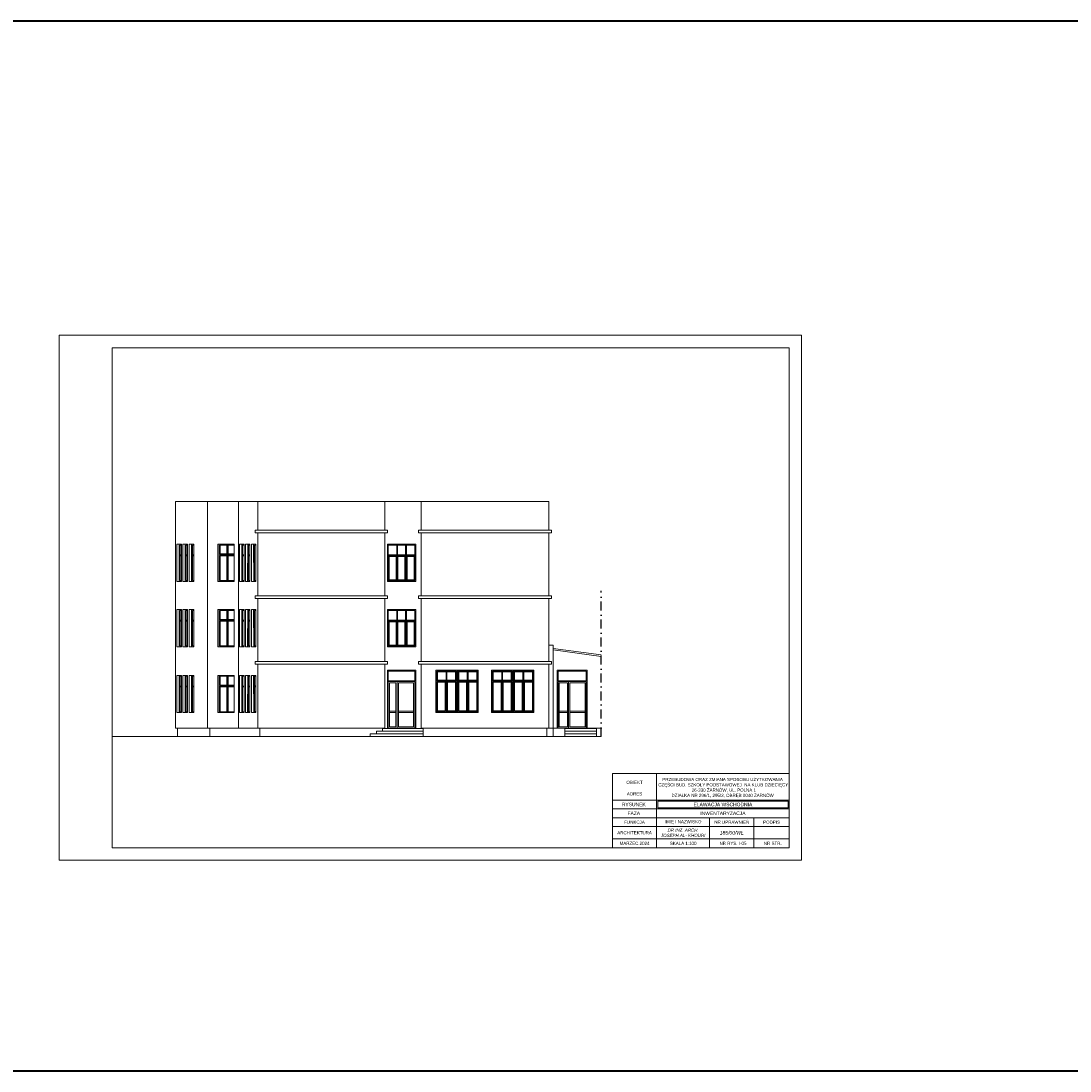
# Model space of a CAD drawing. Header units: millimetres. Extents: x 72202 to 304796, y 21658 to 519946.
# Tile 30 of 93: x 211870 to 217805, y 199227 to 205166. Entities that reach past the tile are written whole.
import ezdxf

# ---------------------------------------------------------------- set-up
doc = ezdxf.new("R2010")
doc.units = ezdxf.units.MM
doc.linetypes.add('DASHDOT', pattern=[25.4, 12.7, -6.35, 0, -6.35])
for name, color, linetype, lineweight in [('LINIA CIENKA', 7, 'Continuous', 13), ('LINIA WYMIAROWANIE', 1, 'Continuous', 9), ('OPISY', 251, 'Continuous', 9)]:
    doc.layers.add(name, color=color, linetype=linetype, lineweight=lineweight)
doc.layers.add('LINIA-NIE DRUKOWAĆ', color=3, linetype='Continuous', lineweight=20, plot=False)
doc.styles.add('simplex', font='arial.ttf')

msp = doc.modelspace()

# ---------------------------------------------------------------- linework, layer by layer
at = {"layer": 'LINIA CIENKA'}
for p, q in [((212743.603, 202448.042), (212743.603, 201166.042)), ((212743.603, 202448.042), (214855.929, 202448.042)), ((212925.743, 202448.042), (212925.743, 201166.042)), ((213100.799, 202448.042), (213100.799, 201166.042)), ((213209.007, 202448.042), (213209.007, 202285.042)), ((213209.007, 202448.042), (213209.007, 202285.042)), ((213927.929, 202285.042), (213927.929, 202448.042)), ((214132.929, 202448.042), (214132.929, 202285.042)), ((214855.929, 202448.042), (214855.929, 202285.042)), ((213194.007, 202285.042), (213194.007, 202270.042)), ((213194.007, 202285.042), (213942.929, 202285.042)), ((213942.929, 202270.042), (213942.929, 202285.042)), ((214117.929, 202285.042), (214117.929, 202270.042)), ((214117.929, 202285.042), (214870.929, 202285.042)), ((214870.929, 202285.042), (214870.929, 202270.042)), ((213194.007, 202270.042), (213942.929, 202270.042)), ((213209.007, 202270.042), (213209.007, 201915.042)), ((213209.007, 202270.042), (213209.007, 201915.042)), ((213927.929, 201915.042), (213927.929, 202270.042)), ((214117.929, 202270.042), (214870.929, 202270.042)), ((214132.929, 202270.042), (214132.929, 201915.042)), ((214855.929, 202270.042), (214855.929, 201915.042)), ((212777.539, 202206.042), (212751.694, 202206.042)), ((212751.694, 201996.042), (212751.694, 202206.042)), ((212777.539, 202206.042), (212777.539, 201996.042)), ((212811.46, 202206.042), (212785.615, 202206.042)), ((212785.615, 201996.042), (212785.615, 202206.042)), ((212811.46, 202206.042), (212811.46, 201996.042)), ((212847.158, 202206.042), (212821.313, 202206.042)), ((212821.313, 201996.042), (212821.313, 202206.042)), ((212847.158, 202206.042), (212847.158, 201996.042)), ((212983.122, 202206.042), (212983.122, 201996.042)), ((213075.932, 202206.042), (212983.122, 202206.042)), ((212990.729, 202206.042), (212990.729, 201996.042)), ((213075.932, 202206.042), (213075.932, 201996.042)), ((213131.345, 202206.042), (213105.5, 202206.042)), ((213105.5, 201996.042), (213105.5, 202206.042)), ((213131.345, 202206.042), (213131.345, 201996.042)), ((213165.267, 202206.042), (213139.422, 202206.042)), ((213139.422, 201996.042), (213139.422, 202206.042)), ((213165.267, 202206.042), (213165.267, 201996.042)), ((213199.188, 202206.042), (213173.343, 202206.042)), ((213173.343, 201996.042), (213173.343, 202206.042)), ((213199.188, 202206.042), (213199.188, 201996.042)), ((213942.929, 202206.042), (213942.929, 201996.042)), ((214102.929, 202206.042), (213942.929, 202206.042)), ((214102.929, 202206.042), (214102.929, 201996.042)), ((212777.539, 201996.042), (212751.694, 201996.042)), ((212811.46, 201996.042), (212785.615, 201996.042)), ((212847.158, 201996.042), (212821.313, 201996.042)), ((213075.932, 201996.042), (212983.122, 201996.042)), ((213131.345, 201996.042), (213105.5, 201996.042)), ((213165.267, 201996.042), (213139.422, 201996.042)), ((213151.467, 202001.042), (213151.446, 202001.042)), ((213199.188, 201996.042), (213173.343, 201996.042)), ((214102.929, 201996.042), (213942.929, 201996.042)), ((213194.007, 201915.042), (213194.007, 201900.042)), ((213194.007, 201915.042), (213942.929, 201915.042)), ((213194.007, 201900.042), (213942.929, 201900.042)), ((213209.007, 201900.042), (213209.007, 201543.042)), ((213209.007, 201900.042), (213209.007, 201543.042)), ((213927.929, 201543.042), (213927.929, 201900.042)), ((213942.929, 201900.042), (213942.929, 201915.042)), ((214117.929, 201915.042), (214117.929, 201900.042)), ((214117.929, 201915.042), (214870.929, 201915.042)), ((214117.929, 201900.042), (214870.929, 201900.042)), ((214132.929, 201900.042), (214132.929, 201543.042)), ((214855.929, 201900.042), (214855.929, 201543.042)), ((214870.929, 201915.042), (214870.929, 201900.042)), ((212777.539, 201836.042), (212751.694, 201836.042)), ((212751.694, 201626.042), (212751.694, 201836.042)), ((212777.539, 201836.042), (212777.539, 201626.042)), ((212811.46, 201836.042), (212785.615, 201836.042)), ((212785.615, 201626.042), (212785.615, 201836.042)), ((212811.46, 201836.042), (212811.46, 201626.042)), ((212847.158, 201836.042), (212821.313, 201836.042)), ((212821.313, 201626.042), (212821.313, 201836.042)), ((212847.158, 201836.042), (212847.158, 201626.042)), ((212983.122, 201836.042), (212983.122, 201626.042)), ((213075.932, 201836.042), (212983.122, 201836.042)), ((213075.932, 201836.042), (213075.932, 201626.042)), ((213131.345, 201836.042), (213105.5, 201836.042)), ((213105.5, 201626.042), (213105.5, 201836.042)), ((213131.345, 201836.042), (213131.345, 201626.042)), ((213165.267, 201836.042), (213139.422, 201836.042)), ((213139.422, 201626.042), (213139.422, 201836.042)), ((213165.267, 201836.042), (213165.267, 201626.042)), ((213199.188, 201836.042), (213173.343, 201836.042)), ((213173.343, 201626.042), (213173.343, 201836.042)), ((213199.188, 201836.042), (213199.188, 201626.042)), ((213942.929, 201836.042), (213942.929, 201626.042)), ((214102.929, 201836.042), (213942.929, 201836.042)), ((214102.929, 201836.042), (214102.929, 201626.042)), ((213151.467, 201631.042), (213151.446, 201631.042)), ((214855.929, 201636.042), (214880.929, 201636.042)), ((214880.929, 201636.042), (214880.929, 201119.042)), ((212777.539, 201626.042), (212751.694, 201626.042)), ((212811.46, 201626.042), (212785.615, 201626.042)), ((212847.158, 201626.042), (212821.313, 201626.042)), ((213075.932, 201626.042), (212983.122, 201626.042)), ((213131.345, 201626.042), (213105.5, 201626.042)), ((213165.267, 201626.042), (213139.422, 201626.042)), ((213199.188, 201626.042), (213173.343, 201626.042)), ((214102.929, 201626.042), (213942.929, 201626.042)), ((215151.235, 201571.931), (214879.872, 201608.112)), ((215152.293, 201579.86), (214880.929, 201616.042)), ((213194.007, 201543.042), (213942.929, 201543.042)), ((213194.007, 201543.042), (213194.007, 201528.042)), ((213194.007, 201528.042), (213942.929, 201528.042)), ((213209.007, 201528.042), (213209.007, 201166.042)), ((213209.007, 201528.042), (213209.007, 201166.042)), ((213927.929, 201166.042), (213927.929, 201528.042)), ((213942.929, 201528.042), (213942.929, 201543.042)), ((214117.929, 201543.042), (214117.929, 201528.042)), ((214117.929, 201543.042), (214870.929, 201543.042)), ((214117.929, 201528.042), (214870.929, 201528.042)), ((214132.929, 201528.042), (214132.929, 201164.042)), ((214855.929, 201528.042), (214855.929, 201166.042)), ((214870.929, 201543.042), (214870.929, 201528.042)), ((212777.539, 201464.042), (212751.694, 201464.042)), ((212751.694, 201254.042), (212751.694, 201464.042)), ((212777.539, 201464.042), (212777.539, 201254.042)), ((212811.46, 201464.042), (212785.615, 201464.042)), ((212785.615, 201254.042), (212785.615, 201464.042)), ((212811.46, 201464.042), (212811.46, 201254.042)), ((212847.158, 201464.042), (212821.313, 201464.042)), ((212821.313, 201254.042), (212821.313, 201464.042)), ((212847.158, 201464.042), (212847.158, 201254.042)), ((212983.122, 201464.042), (212983.122, 201254.042)), ((213075.932, 201464.042), (212983.122, 201464.042)), ((213075.932, 201464.042), (213075.932, 201254.042)), ((213131.345, 201464.042), (213105.5, 201464.042)), ((213105.5, 201254.042), (213105.5, 201464.042)), ((213131.345, 201464.042), (213131.345, 201254.042)), ((213165.267, 201464.042), (213139.422, 201464.042)), ((213139.422, 201254.042), (213139.422, 201464.042)), ((213152.323, 201459.042), (213151.446, 201459.042)), ((213165.267, 201464.042), (213165.267, 201254.042)), ((213199.188, 201464.042), (213173.343, 201464.042)), ((213173.343, 201254.042), (213173.343, 201464.042)), ((213190.367, 201464.064), (213190.367, 201464.042)), ((213199.188, 201464.042), (213199.188, 201254.042)), ((213942.929, 201494.042), (213942.929, 201166.042)), ((214102.929, 201494.042), (213942.929, 201494.042)), ((214102.929, 201494.042), (214102.929, 201166.042)), ((214216.929, 201494.042), (214216.929, 201254.042)), ((214216.929, 201494.042), (214456.929, 201494.042)), ((214336.929, 201494.042), (214336.929, 201254.042)), ((214456.929, 201494.042), (214456.929, 201254.042)), ((214531.929, 201494.042), (214531.929, 201254.042)), ((214531.929, 201494.042), (214771.929, 201494.042)), ((214651.929, 201494.042), (214651.929, 201254.042)), ((214771.929, 201494.042), (214771.929, 201254.042)), ((214902.96, 201494.042), (214902.96, 201166.042)), ((215072.929, 201494.042), (214902.96, 201494.042)), ((215072.929, 201494.042), (215072.929, 201166.042)), ((212777.539, 201254.042), (212751.694, 201254.042)), ((212811.46, 201254.042), (212785.615, 201254.042)), ((212847.158, 201254.042), (212821.313, 201254.042)), ((213075.932, 201254.042), (212983.122, 201254.042)), ((213131.345, 201254.042), (213105.5, 201254.042)), ((213165.267, 201254.042), (213139.422, 201254.042)), ((213151.467, 201259.042), (213151.446, 201259.042)), ((213156.446, 201254.042), (213156.446, 201254.021)), ((213199.188, 201254.042), (213173.343, 201254.042)), ((214216.929, 201254.042), (214456.929, 201254.042)), ((214531.929, 201254.042), (214771.929, 201254.042)), ((212743.603, 201166.042), (213901.284, 201166.042)), ((212755.603, 201166.042), (212755.603, 201119.042)), ((212925.743, 201166.042), (212937.743, 201166.042)), ((212937.743, 201166.042), (212937.743, 201119.042)), ((213221.007, 201166.042), (213221.007, 201119.042)), ((213901.284, 201166.042), (213927.929, 201166.042)), ((213915.659, 201164.042), (214144.929, 201164.042)), ((213915.659, 201149.042), (213915.659, 201164.042)), ((213942.929, 201166.042), (214102.929, 201166.042)), ((213942.929, 201166.042), (214102.929, 201166.042)), ((214132.929, 201166.042), (214855.929, 201166.042)), ((214144.929, 201119.042), (214144.929, 201164.042)), ((214843.929, 201166.042), (214843.929, 201119.042)), ((214855.929, 201166.042), (214880.929, 201166.042)), ((214871.284, 201166.042), (214897.929, 201166.042)), ((214880.929, 201166.042), (215155.929, 201166.042)), ((214907.96, 201166.042), (215072.929, 201166.042)), ((214907.96, 201166.042), (215072.929, 201166.042)), ((214945.929, 201164.042), (215125.929, 201164.042)), ((215125.929, 201164.042), (214945.929, 201164.042)), ((214945.929, 201164.042), (214945.929, 201119.042)), ((215125.929, 201119.042), (215125.929, 201164.042)), ((212385.929, 201119.042), (215152.293, 201119.042)), ((213846.066, 201119.042), (213846.066, 201134.042)), ((213846.066, 201134.042), (214144.929, 201134.042)), ((213880.862, 201134.042), (213880.862, 201149.042)), ((213880.862, 201149.042), (214144.929, 201149.042)), ((214945.929, 201149.042), (215125.929, 201149.042)), ((214945.929, 201134.042), (215125.929, 201134.042)), ((215215.929, 200909.042), (216215.929, 200909.042))]:
    msp.add_line(p, q, dxfattribs=at)
at = {"layer": 'LINIA CIENKA', "color": 8}
for p, q in [((212764.616, 202206.042), (212764.616, 201996.042)), ((212777.539, 202201.042), (212769.616, 202201.042)), ((212769.616, 202201.042), (212769.616, 202001.042)), ((212798.538, 202206.042), (212798.538, 201996.042)), ((212811.46, 202201.042), (212803.538, 202201.042)), ((212803.538, 202201.042), (212803.538, 202001.042)), ((212834.236, 202206.042), (212834.236, 201996.042)), ((212847.158, 202201.042), (212839.236, 202201.042)), ((212839.236, 202201.042), (212839.236, 202001.042)), ((212990.729, 202206.042), (212990.729, 201996.042)), ((212995.729, 202201.042), (212995.729, 202151.042)), ((213075.932, 202201.042), (212995.729, 202201.042)), ((213033.331, 202151.042), (213033.331, 202201.042)), ((213037.134, 202201.042), (213037.134, 202151.042)), ((213040.937, 202151.042), (213040.937, 202201.042)), ((213118.423, 202206.042), (213118.423, 201996.042)), ((213131.345, 202201.042), (213123.423, 202201.042)), ((213123.423, 202201.042), (213123.423, 202001.042)), ((213152.344, 202206.042), (213151.446, 201996.042)), ((213157.323, 202201.042), (213156.467, 202001.042)), ((213164.368, 202201.042), (213157.323, 202201.042)), ((213185.367, 202206.042), (213186.266, 201996.042)), ((213190.387, 202201.333), (213191.243, 202001.333)), ((213199.187, 202201.333), (213190.387, 202201.333)), ((213947.929, 202201.042), (213947.929, 202001.042)), ((214097.929, 202201.042), (213947.929, 202201.042)), ((213995.429, 202201.042), (213995.429, 202146.042)), ((214000.429, 202201.042), (214000.429, 202146.042)), ((214045.429, 202201.042), (214045.429, 202146.042)), ((214050.429, 202201.042), (214050.429, 202146.042)), ((214097.929, 202201.042), (214097.929, 202001.042)), ((212777.539, 202146.042), (212769.616, 202146.042)), ((212777.539, 202141.042), (212769.616, 202141.042)), ((212811.46, 202146.042), (212803.538, 202146.042)), ((212811.46, 202141.042), (212803.538, 202141.042)), ((212847.158, 202146.042), (212839.236, 202146.042)), ((212847.158, 202141.042), (212839.236, 202141.042)), ((213075.932, 202146.042), (212990.729, 202146.042)), ((213075.932, 202151.042), (212995.729, 202151.042)), ((212995.729, 202141.042), (212995.729, 202001.042)), ((213075.932, 202141.042), (212995.729, 202141.042)), ((213033.331, 202001.042), (213033.331, 202141.042)), ((213037.134, 202141.042), (213037.134, 202001.042)), ((213040.937, 202001.042), (213040.937, 202141.042)), ((213131.345, 202146.042), (213123.423, 202146.042)), ((213131.345, 202141.042), (213123.423, 202141.042)), ((213164.368, 202141.042), (213157.066, 202141.042)), ((213165.267, 202146.042), (213157.088, 202146.042)), ((213164.368, 202146.042), (213157.088, 202146.042)), ((214097.929, 202146.042), (213947.929, 202146.042)), ((214097.929, 202141.042), (213947.929, 202141.042)), ((213951.929, 202137.042), (213951.929, 202005.042)), ((213991.429, 202137.042), (213951.929, 202137.042)), ((213991.429, 202137.042), (213991.429, 202005.042)), ((213995.429, 202141.042), (213995.429, 202001.042)), ((214000.429, 202141.042), (214000.429, 202001.042)), ((214001.929, 202137.042), (214001.929, 202005.042)), ((214041.429, 202137.042), (214001.929, 202137.042)), ((214041.429, 202137.042), (214041.429, 202005.042)), ((214045.429, 202141.042), (214045.429, 202001.042)), ((214050.429, 202141.042), (214050.429, 202001.042)), ((214054.429, 202137.042), (214054.429, 202005.042)), ((214093.929, 202137.042), (214054.429, 202137.042)), ((214093.929, 202137.042), (214093.929, 202005.042)), ((212777.539, 202001.042), (212769.616, 202001.042)), ((212811.46, 202001.042), (212803.538, 202001.042)), ((212847.158, 202001.042), (212839.236, 202001.042)), ((213075.932, 202001.042), (212995.729, 202001.042)), ((213131.345, 202001.042), (213123.423, 202001.042)), ((213164.368, 202001.042), (213156.467, 202001.042)), ((213199.187, 202001.333), (213191.243, 202001.333)), ((214097.929, 202001.042), (213947.929, 202001.042)), ((213991.429, 202005.042), (213951.929, 202005.042)), ((214041.429, 202005.042), (214001.929, 202005.042)), ((214093.929, 202005.042), (214054.429, 202005.042)), ((212764.616, 201836.042), (212764.616, 201626.042)), ((212777.539, 201831.042), (212769.616, 201831.042)), ((212769.616, 201831.042), (212769.616, 201631.042)), ((212798.538, 201836.042), (212798.538, 201626.042)), ((212811.46, 201831.042), (212803.538, 201831.042)), ((212803.538, 201831.042), (212803.538, 201631.042)), ((212834.236, 201836.042), (212834.236, 201626.042)), ((212847.158, 201831.042), (212839.236, 201831.042)), ((212839.236, 201831.042), (212839.236, 201631.042)), ((212990.729, 201836.042), (212990.729, 201626.042)), ((212995.729, 201831.042), (212995.729, 201781.042)), ((213075.932, 201831.042), (212995.729, 201831.042)), ((213033.331, 201781.042), (213033.331, 201831.042)), ((213037.134, 201831.042), (213037.134, 201781.042)), ((213040.937, 201781.042), (213040.937, 201831.042)), ((213118.423, 201836.042), (213118.423, 201626.042)), ((213131.345, 201831.042), (213123.423, 201831.042)), ((213123.423, 201831.042), (213123.423, 201631.042)), ((213152.344, 201836.042), (213151.446, 201626.042)), ((213157.323, 201831.042), (213156.467, 201631.042)), ((213164.368, 201831.042), (213157.323, 201831.042)), ((213185.367, 201836.042), (213186.266, 201626.042)), ((213190.387, 201831.333), (213191.243, 201631.333)), ((213199.187, 201831.333), (213190.387, 201831.333)), ((213947.929, 201831.042), (213947.929, 201631.042)), ((214097.929, 201831.042), (213947.929, 201831.042)), ((213995.429, 201831.042), (213995.429, 201776.042)), ((214000.429, 201831.042), (214000.429, 201776.042)), ((214045.429, 201831.042), (214045.429, 201776.042)), ((214050.429, 201831.042), (214050.429, 201776.042)), ((214097.929, 201831.042), (214097.929, 201631.042)), ((212777.539, 201776.042), (212769.616, 201776.042)), ((212777.539, 201771.042), (212769.616, 201771.042)), ((212811.46, 201776.042), (212803.538, 201776.042)), ((212811.46, 201771.042), (212803.538, 201771.042)), ((212847.158, 201776.042), (212839.236, 201776.042)), ((212847.158, 201771.042), (212839.236, 201771.042)), ((213075.932, 201776.042), (212990.729, 201776.042)), ((213075.932, 201781.042), (212995.729, 201781.042)), ((213075.932, 201771.042), (212995.729, 201771.042)), ((212995.729, 201771.042), (212995.729, 201631.042)), ((213033.331, 201631.042), (213033.331, 201771.042)), ((213037.134, 201771.042), (213037.134, 201631.042)), ((213040.937, 201631.042), (213040.937, 201771.042)), ((213131.345, 201776.042), (213123.423, 201776.042)), ((213131.345, 201771.042), (213123.423, 201771.042)), ((213164.368, 201771.042), (213157.066, 201771.042)), ((213165.267, 201776.042), (213157.088, 201776.042)), ((213164.368, 201776.042), (213157.088, 201776.042)), ((214097.929, 201776.042), (213947.929, 201776.042)), ((214097.929, 201771.042), (213947.929, 201771.042)), ((213951.929, 201767.042), (213951.929, 201635.042)), ((213991.429, 201767.042), (213951.929, 201767.042)), ((213991.429, 201767.042), (213991.429, 201635.042)), ((213995.429, 201771.042), (213995.429, 201631.042)), ((214000.429, 201771.042), (214000.429, 201631.042)), ((214001.929, 201767.042), (214001.929, 201635.042)), ((214041.429, 201767.042), (214001.929, 201767.042)), ((214041.429, 201767.042), (214041.429, 201635.042)), ((214045.429, 201771.042), (214045.429, 201631.042)), ((214050.429, 201771.042), (214050.429, 201631.042)), ((214054.429, 201767.042), (214054.429, 201635.042)), ((214093.929, 201767.042), (214054.429, 201767.042)), ((214093.929, 201767.042), (214093.929, 201635.042)), ((212777.539, 201631.042), (212769.616, 201631.042)), ((212811.46, 201631.042), (212803.538, 201631.042)), ((212847.158, 201631.042), (212839.236, 201631.042)), ((213075.932, 201631.042), (212995.729, 201631.042)), ((213131.345, 201631.042), (213123.423, 201631.042)), ((213164.368, 201631.042), (213156.467, 201631.042)), ((213199.187, 201631.333), (213191.243, 201631.333)), ((214097.929, 201631.042), (213947.929, 201631.042)), ((213991.429, 201635.042), (213951.929, 201635.042)), ((214041.429, 201635.042), (214001.929, 201635.042)), ((214093.929, 201635.042), (214054.429, 201635.042)), ((212764.616, 201464.042), (212764.616, 201254.042)), ((212777.539, 201459.042), (212769.616, 201459.042)), ((212769.616, 201459.042), (212769.616, 201259.042)), ((212798.538, 201464.042), (212798.538, 201254.042)), ((212811.46, 201459.042), (212803.538, 201459.042)), ((212803.538, 201459.042), (212803.538, 201259.042)), ((212834.236, 201464.042), (212834.236, 201254.042)), ((212847.158, 201459.042), (212839.236, 201459.042)), ((212839.236, 201459.042), (212839.236, 201259.042)), ((212990.729, 201464.042), (212990.729, 201254.042)), ((212995.729, 201459.042), (212995.729, 201409.042)), ((213075.932, 201459.042), (212995.729, 201459.042)), ((213033.331, 201409.042), (213033.331, 201459.042)), ((213037.134, 201459.042), (213037.134, 201409.042)), ((213040.937, 201409.042), (213040.937, 201459.042)), ((213118.423, 201464.042), (213118.423, 201254.042)), ((213131.345, 201459.042), (213123.423, 201459.042)), ((213123.423, 201459.042), (213123.423, 201259.042)), ((213152.344, 201464.042), (213151.446, 201254.042)), ((213157.323, 201459.042), (213156.467, 201259.042)), ((213164.368, 201459.042), (213157.323, 201459.042)), ((213185.367, 201464.042), (213186.266, 201254.042)), ((213199.187, 201459.333), (213190.387, 201459.333)), ((213190.387, 201459.333), (213191.243, 201259.333)), ((213947.929, 201489.042), (213947.929, 201434.042)), ((214097.929, 201489.042), (213947.929, 201489.042)), ((214097.929, 201489.042), (214097.929, 201434.042)), ((214221.929, 201489.042), (214221.929, 201434.042)), ((214221.929, 201489.042), (214331.929, 201489.042)), ((214225.929, 201485.042), (214225.929, 201438.042)), ((214225.929, 201485.042), (214274.429, 201485.042)), ((214274.429, 201438.042), (214274.429, 201485.042)), ((214279.429, 201485.042), (214327.929, 201485.042)), ((214279.429, 201438.042), (214279.429, 201485.042)), ((214327.929, 201485.042), (214327.929, 201438.042)), ((214331.929, 201489.042), (214331.929, 201434.042)), ((214341.929, 201489.042), (214451.929, 201489.042)), ((214341.929, 201489.042), (214341.929, 201434.042)), ((214345.929, 201485.042), (214345.929, 201438.042)), ((214345.929, 201485.042), (214394.429, 201485.042)), ((214394.429, 201438.042), (214394.429, 201485.042)), ((214399.429, 201485.042), (214447.929, 201485.042)), ((214399.429, 201438.042), (214399.429, 201485.042)), ((214447.929, 201485.042), (214447.929, 201438.042)), ((214451.929, 201489.042), (214451.929, 201434.042)), ((214536.929, 201489.042), (214536.929, 201434.042)), ((214536.929, 201489.042), (214646.929, 201489.042)), ((214540.929, 201485.042), (214540.929, 201438.042)), ((214540.929, 201485.042), (214589.429, 201485.042)), ((214589.429, 201438.042), (214589.429, 201485.042)), ((214594.429, 201485.042), (214642.929, 201485.042)), ((214594.429, 201438.042), (214594.429, 201485.042)), ((214642.929, 201485.042), (214642.929, 201438.042)), ((214646.929, 201489.042), (214646.929, 201434.042)), ((214656.929, 201489.042), (214766.929, 201489.042)), ((214656.929, 201489.042), (214656.929, 201434.042)), ((214660.929, 201485.042), (214660.929, 201438.042)), ((214660.929, 201485.042), (214709.429, 201485.042)), ((214709.429, 201438.042), (214709.429, 201485.042)), ((214714.429, 201485.042), (214762.929, 201485.042)), ((214714.429, 201438.042), (214714.429, 201485.042)), ((214762.929, 201485.042), (214762.929, 201438.042)), ((214766.929, 201489.042), (214766.929, 201434.042)), ((214907.96, 201489.042), (214907.96, 201434.042)), ((215067.929, 201489.042), (214907.96, 201489.042)), ((215067.929, 201489.042), (215067.929, 201434.042)), ((212777.539, 201404.042), (212769.616, 201404.042)), ((212777.539, 201399.042), (212769.616, 201399.042)), ((212811.46, 201404.042), (212803.538, 201404.042)), ((212811.46, 201399.042), (212803.538, 201399.042)), ((212847.158, 201404.042), (212839.236, 201404.042)), ((212847.158, 201399.042), (212839.236, 201399.042)), ((213075.932, 201404.042), (212990.729, 201404.042)), ((213075.932, 201409.042), (212995.729, 201409.042)), ((212995.729, 201399.042), (212995.729, 201259.042)), ((213075.932, 201399.042), (212995.729, 201399.042)), ((213033.331, 201259.042), (213033.331, 201399.042)), ((213037.134, 201399.042), (213037.134, 201259.042)), ((213040.937, 201259.042), (213040.937, 201399.042)), ((213131.345, 201404.042), (213123.423, 201404.042)), ((213131.345, 201399.042), (213123.423, 201399.042)), ((213152.088, 201404.042), (213151.446, 201404.042)), ((213152.066, 201399.042), (213151.446, 201399.042)), ((213164.368, 201399.042), (213157.066, 201399.042)), ((213165.267, 201404.042), (213157.088, 201404.042)), ((213164.368, 201404.042), (213157.088, 201404.042)), ((213199.188, 201404.042), (213185.624, 201404.042)), ((213199.187, 201404.333), (213186.265, 201404.333)), ((213199.187, 201399.333), (213186.265, 201399.333)), ((214097.929, 201434.042), (213947.929, 201434.042)), ((213947.929, 201429.042), (213947.929, 201166.042)), ((214097.929, 201429.042), (213947.929, 201429.042)), ((213954.929, 201422.042), (213954.929, 201173.042)), ((213990.929, 201422.042), (213954.929, 201422.042)), ((213990.929, 201173.042), (213990.929, 201422.042)), ((213997.929, 201166.042), (213997.929, 201429.042)), ((214090.929, 201422.042), (214004.929, 201422.042)), ((214004.929, 201173.042), (214004.929, 201422.042)), ((214090.929, 201422.042), (214090.929, 201173.042)), ((214097.929, 201429.042), (214097.929, 201166.042)), ((214221.929, 201434.042), (214331.929, 201434.042)), ((214221.929, 201429.042), (214221.929, 201259.042)), ((214221.929, 201429.042), (214331.929, 201429.042)), ((214225.929, 201438.042), (214274.429, 201438.042)), ((214225.929, 201425.042), (214225.929, 201263.042)), ((214225.929, 201425.042), (214270.429, 201425.042)), ((214270.429, 201425.042), (214270.429, 201263.042)), ((214274.429, 201429.042), (214274.429, 201259.042)), ((214279.429, 201438.042), (214327.929, 201438.042)), ((214279.429, 201429.042), (214279.429, 201259.042)), ((214283.429, 201425.042), (214327.929, 201425.042)), ((214283.429, 201425.042), (214283.429, 201263.042)), ((214327.929, 201425.042), (214327.929, 201263.042)), ((214331.929, 201429.042), (214331.929, 201259.042)), ((214341.929, 201434.042), (214451.929, 201434.042)), ((214341.929, 201429.042), (214451.929, 201429.042)), ((214341.929, 201429.042), (214341.929, 201259.042)), ((214345.929, 201438.042), (214394.429, 201438.042)), ((214345.929, 201425.042), (214345.929, 201263.042)), ((214345.929, 201425.042), (214390.429, 201425.042)), ((214390.429, 201425.042), (214390.429, 201263.042)), ((214394.429, 201429.042), (214394.429, 201259.042)), ((214399.429, 201438.042), (214447.929, 201438.042)), ((214399.429, 201429.042), (214399.429, 201259.042)), ((214403.429, 201425.042), (214447.929, 201425.042)), ((214403.429, 201425.042), (214403.429, 201263.042)), ((214447.929, 201425.042), (214447.929, 201263.042)), ((214451.929, 201429.042), (214451.929, 201259.042)), ((214536.929, 201434.042), (214646.929, 201434.042)), ((214536.929, 201429.042), (214536.929, 201259.042)), ((214536.929, 201429.042), (214646.929, 201429.042)), ((214540.929, 201438.042), (214589.429, 201438.042)), ((214540.929, 201425.042), (214540.929, 201263.042)), ((214540.929, 201425.042), (214585.429, 201425.042)), ((214585.429, 201425.042), (214585.429, 201263.042)), ((214589.429, 201429.042), (214589.429, 201259.042)), ((214594.429, 201438.042), (214642.929, 201438.042)), ((214594.429, 201429.042), (214594.429, 201259.042)), ((214598.429, 201425.042), (214642.929, 201425.042)), ((214598.429, 201425.042), (214598.429, 201263.042)), ((214642.929, 201425.042), (214642.929, 201263.042)), ((214646.929, 201429.042), (214646.929, 201259.042)), ((214656.929, 201434.042), (214766.929, 201434.042)), ((214656.929, 201429.042), (214766.929, 201429.042)), ((214656.929, 201429.042), (214656.929, 201259.042)), ((214660.929, 201438.042), (214709.429, 201438.042)), ((214660.929, 201425.042), (214660.929, 201263.042)), ((214660.929, 201425.042), (214705.429, 201425.042)), ((214705.429, 201425.042), (214705.429, 201263.042)), ((214709.429, 201429.042), (214709.429, 201259.042)), ((214714.429, 201438.042), (214762.929, 201438.042)), ((214714.429, 201429.042), (214714.429, 201259.042)), ((214718.429, 201425.042), (214762.929, 201425.042)), ((214718.429, 201425.042), (214718.429, 201263.042)), ((214762.929, 201425.042), (214762.929, 201263.042)), ((214766.929, 201429.042), (214766.929, 201259.042)), ((215067.929, 201434.042), (214907.96, 201434.042)), ((214907.96, 201429.042), (214907.96, 201166.042)), ((215067.929, 201429.042), (214907.96, 201429.042)), ((214914.96, 201422.042), (214914.96, 201173.042)), ((214960.929, 201422.042), (214914.96, 201422.042)), ((214960.929, 201173.042), (214960.929, 201422.042)), ((214967.929, 201166.042), (214967.929, 201429.042)), ((215060.929, 201422.042), (214974.929, 201422.042)), ((214974.929, 201173.042), (214974.929, 201422.042)), ((215060.929, 201422.042), (215060.929, 201173.042)), ((215067.929, 201429.042), (215067.929, 201166.042)), ((212777.539, 201259.042), (212769.616, 201259.042)), ((212811.46, 201259.042), (212803.538, 201259.042)), ((212847.158, 201259.042), (212839.236, 201259.042)), ((213075.932, 201259.042), (212995.729, 201259.042)), ((213131.345, 201259.042), (213123.423, 201259.042)), ((213164.368, 201259.042), (213156.467, 201259.042)), ((213199.187, 201259.333), (213191.243, 201259.333)), ((213990.929, 201261.042), (213954.929, 201261.042)), ((213990.929, 201254.042), (213954.929, 201254.042)), ((214090.929, 201261.042), (214004.929, 201261.042)), ((214090.929, 201254.042), (214004.929, 201254.042)), ((214221.929, 201259.042), (214331.929, 201259.042)), ((214225.929, 201263.042), (214270.429, 201263.042)), ((214283.429, 201263.042), (214327.929, 201263.042)), ((214341.929, 201259.042), (214451.929, 201259.042)), ((214345.929, 201263.042), (214390.429, 201263.042)), ((214403.429, 201263.042), (214447.929, 201263.042)), ((214536.929, 201259.042), (214646.929, 201259.042)), ((214540.929, 201263.042), (214585.429, 201263.042)), ((214598.429, 201263.042), (214642.929, 201263.042)), ((214656.929, 201259.042), (214766.929, 201259.042)), ((214660.929, 201263.042), (214705.429, 201263.042)), ((214718.429, 201263.042), (214762.929, 201263.042)), ((214960.929, 201261.042), (214914.96, 201261.042)), ((214960.929, 201254.042), (214914.96, 201254.042)), ((215060.929, 201261.042), (214974.929, 201261.042)), ((215060.929, 201254.042), (214974.929, 201254.042)), ((213954.929, 201173.042), (213990.929, 201173.042)), ((214004.929, 201173.042), (214090.929, 201173.042)), ((214914.96, 201173.042), (214960.929, 201173.042)), ((214974.929, 201173.042), (215060.929, 201173.042))]:
    msp.add_line(p, q, dxfattribs=at)
at = {"layer": 'LINIA CIENKA'}
msp.add_lwpolyline([(212385.929, 200489.042), (212385.929, 203316.491), (216215.929, 203316.491), (216215.929, 200489.042)], close=True, dxfattribs=at)
at = {"layer": 'LINIA WYMIAROWANIE', "color": 7, "linetype": 'DASHDOT', "lineweight": -3, "ltscale": 4}
msp.add_line((215152.293, 201119.042), (215152.293, 201942.163), dxfattribs=at)
at = {"layer": 'LINIA WYMIAROWANIE', "lineweight": 40, "ltscale": 4}
msp.add_lwpolyline([(189252.203, 205165.663), (229379.457, 205165.663), (229379.457, 199226.607), (189252.203, 199226.607)], close=True, dxfattribs=at)
at = {"layer": 'LINIA-NIE DRUKOWAĆ'}
msp.add_lwpolyline([(212085.929, 203389.042), (212085.929, 200419.042), (216285.929, 200419.042), (216285.929, 203389.042)], close=True, dxfattribs=at)
at = {"layer": 'OPISY'}
for p, q in [((215215.929, 200489.042), (215215.929, 200909.042)), ((215465.929, 200489.042), (215465.929, 200909.042)), ((216215.929, 200909.042), (216215.929, 200489.042)), ((215215.929, 200759.042), (216215.929, 200759.042)), ((215471.929, 200715.042), (215471.929, 200753.042)), ((215471.929, 200753.042), (216209.929, 200753.042)), ((216209.929, 200753.042), (216209.929, 200715.042)), ((215215.929, 200709.042), (216215.929, 200709.042)), ((215471.929, 200715.042), (216209.929, 200715.042)), ((215215.929, 200659.042), (216215.929, 200659.042)), ((215765.929, 200489.042), (215765.929, 200659.042)), ((216015.929, 200489.042), (216015.929, 200659.042)), ((215215.929, 200609.042), (216215.929, 200609.042)), ((215215.929, 200539.042), (216215.929, 200539.042)), ((215215.929, 200489.042), (216215.929, 200489.042))]:
    msp.add_line(p, q, dxfattribs=at)

# ---------------------------------------------------------------- texts
at = {"layer": 'OPISY', "attachment_point": 5, "style": 'simplex'}
for s, insert, char_height, width in [('OBIEKT', (215340.929, 200859.042), 18, 250), ('\\A1;PRZEBUDOWA ORAZ ZMIANA SPOSOBU UŻYTKOWANIA\\P CZĘŚCI BUD. SZKOŁY PODSTAWOWEJ  NA KLUB DZIECIĘCY  \\P  26-330 ŻARNÓW, UL. POLNA 1\\PDZIAŁKA NR 296/1, 295/3, OBRĘB 0040 ŻARNÓW', (215839.308, 200827.789), 18, 879.64412), ('\\PADRES', (215340.929, 200809.042), 18, 250), ('RYSUNEK', (215336.6, 200734.042), 20, 241.34214), ('ELAWACJA WSCHODNIA', (215840.929, 200734.042), 20, 738), ('FAZA', (215336.6, 200684.042), 20, 241.34214), ('INWENTARYZACJA', (215840.929, 200684.042), 20, 738), ('FUNKCJA', (215340.929, 200634.042), 18, 250), ('IMIĘ I NAZWISKO', (215615.929, 200634.042), 18, 300), ('NR UPRAWNIEŃ', (215890.929, 200634.042), 18, 250), ('PODPIS', (216115.929, 200634.042), 18, 200), ('ARCHITEKTURA', (215340.929, 200574.042), 18, 250), ('{\\fArial|b0|i1|c238|p34;DR INŻ. ARCH. \\PJOSEPH AL- KHOURI}', (215615.929, 200574.042), 18, 300), ('{\\fArial|b0|i1|c238|p34;185/00/WŁ}', (215890.929, 200574.042), 20, 250), ('MARZEC 2024', (215340.929, 200514.042), 18, 250), ('SKALA 1:100', (215615.929, 200514.042), 18, 300), ('  NR RYS. I-05', (215890.929, 200514.042), 18, 250), ('  NR STR.', (216115.929, 200514.042), 18, 200)]:
    msp.add_mtext(s, dxfattribs=dict(at, insert=insert, char_height=char_height, width=width))

doc.saveas('drawing.dxf')
